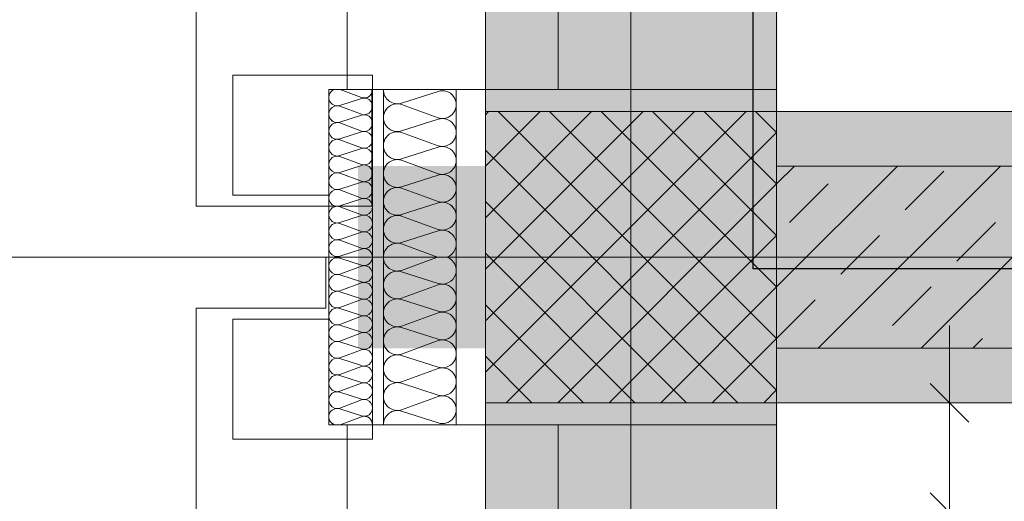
# Model space of a CAD drawing. Extents: x -500 to 300, y 62 to 1162.
# Tile 55 of 90: x -319 to -292, y 768 to 781. Entities that reach past the tile are written whole.
import ezdxf
from ezdxf.lldxf.tags import DXFTag

# ---------------------------------------------------------------- set-up
doc = ezdxf.new("R2010")
doc.units = 0
doc.layers.get('0').update_dxf_attribs({"lineweight": 13})
for name, color, linetype, lineweight, true_color in [('30 -33 Aussenwände- 3 Aussenstützen', 7, 'Continuous', 50, 0x0000dd), ('30 -33 Aussenwände- 7 Fassade_ Elemente', 7, 'Continuous', 9, 0x00aacc), ('30 -34 Innenwände- 1 tragend', 7, 'Continuous', 13, 0xdd0806), ('30 -35 Decken- 1 Konstruktion-Träger- Stahlbeton', 7, 'Continuous', 13, 0x33aa00), ('70 -76 Bemaßung- 2 Allgemein', 9, 'Continuous', 5, 0x808080), ('E_Leerrohr_Detailnummer', 1, 'Continuous', 25, 0xff0000), ('iwb_Schraffur_Unterzug', 7, 'Continuous', 5, 0xffffcc), ('iwb_Schraffur_Wand in Bauart BABW', 7, 'Continuous', 13, 0xac59ff), ('iwb_Sichtbeton', 2, 'Continuous', 50, 0xffff00), ('iwb_Sichtbeton-Shading', 2, 'Continuous', 50, 0xffff00)]:
    doc.layers.add(name, color=color, linetype=linetype, lineweight=lineweight, true_color=true_color)
doc.layers.add('70 -71 Achsen- 1 Gebäudeachsen', color=7, linetype='STRICHPUNKT2-A06G93K98I', lineweight=18)
tags = doc.linetypes.add('fein_strichliert-A06G93KA8I', pattern=[4, 1, -2, 1]).pattern_tags.tags
tags[8:9] = [DXFTag(74, 4), DXFTag(75, 0), DXFTag(340, '0'), DXFTag(46, 0.0), DXFTag(50, 0.0), DXFTag(44, 0.0), DXFTag(45, 0.0)]
tags[6:7] = [DXFTag(74, 4), DXFTag(75, 0), DXFTag(340, '0'), DXFTag(46, 0.0), DXFTag(50, 0.0), DXFTag(44, 0.0), DXFTag(45, 0.0)]
tags[4:5] = [DXFTag(74, 4), DXFTag(75, 0), DXFTag(340, '0'), DXFTag(46, 0.0), DXFTag(50, 0.0), DXFTag(44, 0.0), DXFTag(45, 0.0)]
tags = doc.linetypes.add('STRICHPUNKT2-A06G93K98I', pattern=[12.7, 6.35, -3.175, 0, -3.175]).pattern_tags.tags
tags[10:11] = [DXFTag(74, 4), DXFTag(75, 0), DXFTag(340, '0'), DXFTag(46, 0.0), DXFTag(50, 0.0), DXFTag(44, 0.0), DXFTag(45, 0.0)]
tags[8:9] = [DXFTag(74, 4), DXFTag(75, 0), DXFTag(340, '0'), DXFTag(46, 0.0), DXFTag(50, 0.0), DXFTag(44, 0.0), DXFTag(45, 0.0)]
tags[6:7] = [DXFTag(74, 4), DXFTag(75, 0), DXFTag(340, '0'), DXFTag(46, 0.0), DXFTag(50, 0.0), DXFTag(44, 0.0), DXFTag(45, 0.0)]
tags[4:5] = [DXFTag(74, 4), DXFTag(75, 0), DXFTag(340, '0'), DXFTag(46, 0.0), DXFTag(50, 0.0), DXFTag(44, 0.0), DXFTag(45, 0.0)]

# ---------------------------------------------------------------- blocks, each defined once
blk = doc.blocks.new('Shading-A06G93H18I', base_point=(43.752, 776.653))
at = {"layer": 'iwb_Sichtbeton-Shading', "color": 51, "true_color": 0xffff7f}
for points in [[(-298.298, 776.653), (-298.298, 777.253), (-188.298, 776.653), (-188.298, 777.253)], [(-298.298, 771.653), (-298.298, 772.253), (-188.298, 771.653), (-188.298, 772.253)]]:
    blk.add_solid(points, dxfattribs=at)
blk = doc.blocks.new('Referenz-A06G93KB8I')
at = {"layer": '30 -33 Aussenwände- 3 Aussenstützen', "color": 0, "lineweight": -2}
for p, q in [((-306.299, 778.364), (-306.209, 778.453)), ((-306.299, 776.95), (-304.795, 778.453)), ((-306.299, 775.536), (-303.381, 778.453)), ((-306.299, 774.121), (-301.967, 778.453)), ((-306.299, 772.707), (-300.552, 778.453)), ((-306.299, 771.293), (-299.138, 778.453)), ((-305.947, 778.453), (-298.299, 770.805)), ((-304.533, 778.453), (-298.299, 772.219)), ((-303.119, 778.453), (-298.299, 773.634)), ((-301.704, 778.453), (-298.299, 775.048)), ((-300.29, 778.453), (-298.299, 776.462)), ((-298.876, 778.453), (-298.299, 777.876)), ((-305.724, 770.453), (-298.299, 777.879)), ((-306.299, 777.391), (-299.361, 770.453)), ((-304.31, 770.453), (-298.299, 776.464)), ((-306.299, 775.977), (-300.776, 770.453)), ((-302.299, 775.453), (-302.299, 773.453)), ((-302.896, 770.453), (-298.299, 775.05)), ((-306.299, 774.562), (-302.19, 770.453)), ((-303.299, 774.453), (-301.299, 774.453)), ((-301.481, 770.453), (-298.299, 773.636)), ((-306.299, 773.148), (-303.604, 770.453)), ((-300.067, 770.453), (-298.299, 772.222)), ((-306.299, 771.734), (-305.018, 770.453)), ((-298.653, 770.453), (-298.299, 770.808))]:
    blk.add_line(p, q, dxfattribs=at)
at = {"layer": '30 -33 Aussenwände- 3 Aussenstützen', "color": 0, "linetype": 'Continuous', "lineweight": -2, "ltscale": 0.13}
for p, q in [((-298.299, 778.453), (-306.299, 778.453)), ((-306.299, 778.453), (-306.299, 770.453)), ((-298.299, 770.453), (-298.299, 778.453)), ((-306.299, 770.453), (-298.299, 770.453))]:
    blk.add_line(p, q, dxfattribs=at)
at = {"layer": '30 -33 Aussenwände- 7 Fassade_ Elemente', "color": 0, "linetype": 'Continuous', "lineweight": -2, "ltscale": 0.13}
for p, q in [((-314.239, 833.053), (-314.239, 775.853)), ((-298.299, 779.053), (-298.299, 829.853)), ((-310.099, 779.053), (-310.099, 782.353)), ((-304.299, 781.453), (-304.299, 779.053)), ((-298.299, 781.453), (-298.299, 779.053)), ((-313.239, 779.453), (-309.399, 779.453)), ((-313.239, 776.153), (-313.239, 779.453)), ((-309.399, 779.453), (-309.399, 779.053)), ((-309.399, 779.053), (-310.599, 779.053)), ((-310.599, 779.053), (-310.599, 774.453)), ((-309.399, 779.053), (-310.599, 779.053)), ((-310.599, 779.053), (-310.599, 776.153)), ((-309.699, 778.834), (-310.291, 779.053)), ((-304.299, 779.053), (-310.099, 779.053)), ((-309.414, 775.853), (-309.414, 779.053)), ((-309.414, 779.053), (-298.299, 779.053)), ((-309.399, 774.453), (-309.399, 779.053)), ((-309.099, 774.453), (-309.099, 779.053)), ((-309.099, 779.053), (-307.099, 779.053)), ((-308.599, 778.684), (-307.599, 779.005)), ((-307.099, 779.053), (-307.099, 774.453)), ((-298.299, 779.053), (-304.299, 779.053)), ((-309.699, 778.812), (-310.299, 778.619)), ((-307.599, 778.277), (-308.599, 778.646)), ((-310.299, 778.597), (-309.699, 778.375)), ((-309.699, 778.352), (-310.299, 778.159)), ((-310.299, 778.137), (-309.699, 777.915)), ((-308.599, 777.918), (-307.599, 778.239)), ((-309.699, 777.893), (-310.299, 777.7)), ((-307.599, 777.511), (-308.599, 777.88)), ((-310.299, 777.677), (-309.699, 777.455)), ((-309.699, 777.433), (-310.299, 777.24)), ((-308.599, 777.152), (-307.599, 777.473)), ((-310.299, 777.218), (-309.699, 776.996)), ((-307.599, 776.745), (-308.599, 777.114)), ((-309.699, 776.973), (-310.299, 776.781)), ((-310.299, 776.758), (-309.699, 776.536)), ((-309.699, 776.514), (-310.299, 776.321)), ((-308.599, 776.386), (-307.599, 776.707)), ((-310.299, 776.298), (-309.699, 776.077)), ((-307.599, 775.978), (-308.599, 776.348)), ((-310.599, 776.153), (-313.239, 776.153)), ((-309.699, 776.054), (-310.299, 775.861)), ((-308.599, 775.62), (-307.599, 775.941)), ((-314.239, 775.853), (-309.414, 775.853)), ((-310.299, 775.839), (-309.699, 775.617)), ((-309.699, 775.594), (-310.299, 775.402)), ((-307.599, 775.212), (-308.599, 775.582)), ((-302.299, 775.453), (-302.299, 773.453)), ((-310.299, 775.379), (-309.699, 775.157)), ((-309.699, 775.135), (-310.299, 774.942)), ((-308.599, 774.854), (-307.599, 775.175)), ((-310.299, 774.919), (-309.699, 774.698)), ((-309.699, 774.675), (-310.299, 774.482)), ((-308.599, 774.816), (-307.618, 774.453)), ((-310.679, 774.453), (-310.679, 773.053)), ((-310.599, 769.853), (-310.599, 774.453)), ((-309.699, 774.232), (-310.299, 774.424)), ((-309.399, 774.453), (-309.399, 769.853)), ((-309.099, 774.453), (-309.099, 769.853)), ((-308.599, 774.091), (-307.618, 774.453)), ((-307.099, 769.853), (-307.099, 774.453)), ((-303.299, 774.453), (-301.299, 774.453)), ((-310.299, 773.987), (-309.699, 774.209)), ((-308.599, 774.053), (-307.599, 773.732)), ((-309.699, 773.772), (-310.299, 773.965)), ((-310.299, 773.528), (-309.699, 773.75)), ((-309.699, 773.312), (-310.299, 773.505)), ((-307.599, 773.694), (-308.599, 773.325)), ((-310.299, 773.068), (-309.699, 773.29)), ((-308.599, 773.287), (-307.599, 772.966)), ((-314.239, 773.053), (-314.239, 766.553)), ((-310.679, 773.053), (-314.239, 773.053)), ((-309.699, 772.853), (-310.299, 773.046)), ((-313.239, 772.753), (-313.239, 769.453)), ((-310.599, 772.753), (-313.239, 772.753)), ((-310.599, 769.853), (-310.599, 772.753)), ((-310.299, 772.608), (-309.699, 772.83)), ((-307.599, 772.928), (-308.599, 772.559)), ((-309.699, 772.393), (-310.299, 772.586)), ((-308.599, 772.521), (-307.599, 772.2)), ((-310.299, 772.149), (-309.699, 772.371)), ((-307.599, 772.162), (-308.599, 771.793)), ((-309.699, 771.934), (-310.299, 772.126)), ((-310.299, 771.689), (-309.699, 771.911)), ((-309.699, 771.474), (-310.299, 771.667)), ((-308.599, 771.755), (-307.599, 771.434)), ((-310.299, 771.23), (-309.699, 771.451)), ((-307.599, 771.396), (-308.599, 771.027)), ((-309.699, 771.014), (-310.299, 771.207)), ((-310.299, 770.77), (-309.699, 770.992)), ((-308.599, 770.989), (-307.599, 770.668)), ((-309.699, 770.555), (-310.299, 770.747)), ((-310.299, 770.31), (-309.699, 770.532)), ((-307.599, 770.63), (-308.599, 770.261)), ((-309.699, 770.095), (-310.299, 770.288)), ((-309.699, 770.072), (-310.291, 769.853)), ((-308.599, 770.223), (-307.599, 769.902)), ((-309.399, 769.853), (-310.599, 769.853)), ((-309.399, 769.853), (-310.599, 769.853)), ((-304.299, 769.853), (-310.099, 769.853)), ((-310.099, 769.853), (-310.099, 766.553)), ((-309.399, 769.453), (-309.399, 769.853)), ((-309.099, 769.853), (-307.099, 769.853)), ((-298.299, 769.853), (-306.799, 769.853)), ((-304.299, 767.453), (-304.299, 769.853)), ((-304.299, 769.853), (-298.299, 769.853)), ((-298.299, 769.853), (-298.299, 767.453)), ((-298.299, 614.053), (-298.299, 769.853)), ((-313.239, 769.453), (-309.399, 769.453))]:
    blk.add_line(p, q, dxfattribs=at)
for centre, major_axis, end_param in [((-310.369, 778.838), (-0.078, 0.216), 1.552305), ((-309.628, 779.053), (-0.07, -0.219), 1.884423), ((-308.716, 779.048), (-0.383, 0.005), 1.896254), ((-307.481, 778.641), (-0.117, -0.364), 3.765224), ((-310.369, 778.838), (-0.217, -0.074), 1.552305), ((-309.628, 778.593), (0.186, 0.135), 1.254884), ((-309.628, 778.593), (0.186, -0.135), 1.254884), ((-308.716, 778.282), (0.117, 0.364), 3.764652), ((-310.369, 778.378), (0.07, 0.219), 3.765224), ((-310.369, 778.378), (-0.186, 0.135), 1.255075), ((-310.369, 778.378), (0.07, 0.219), 1.255075), ((-309.628, 778.593), (-0.07, -0.219), 1.254884), ((-309.628, 778.134), (-0.07, -0.219), 3.764652), ((-309.628, 778.134), (0.186, 0.135), 1.254884), ((-310.369, 777.918), (0.07, 0.219), 3.765224), ((-310.369, 778.378), (-0.186, -0.135), 1.255075), ((-310.369, 777.918), (0.07, 0.219), 1.255075), ((-309.628, 778.134), (0.186, -0.135), 1.254884), ((-307.481, 777.875), (-0.117, -0.364), 3.765224), ((-310.369, 777.918), (-0.186, 0.135), 1.255075), ((-309.628, 778.134), (-0.07, -0.219), 1.254884), ((-309.628, 777.674), (-0.07, -0.219), 3.764652), ((-309.628, 777.674), (0.186, 0.135), 1.254884), ((-308.716, 777.516), (0.117, 0.364), 3.764652), ((-310.369, 777.459), (0.07, 0.219), 3.765224), ((-310.369, 777.918), (-0.186, -0.135), 1.255075), ((-309.628, 777.674), (0.186, -0.135), 1.254884), ((-309.628, 777.674), (-0.07, -0.219), 1.254884), ((-309.628, 777.214), (-0.07, -0.219), 3.764652), ((-307.481, 777.109), (-0.117, -0.364), 3.765224), ((-310.369, 776.999), (0.07, 0.219), 3.765224), ((-308.716, 776.75), (0.117, 0.364), 3.764652), ((-308.716, 776.75), (0.117, 0.364), 1.254884), ((-310.369, 776.539), (0.07, 0.219), 3.765224), ((-309.628, 776.755), (-0.07, -0.219), 3.764652), ((-308.716, 776.75), (-0.31, 0.225), 1.254884), ((-307.481, 776.343), (-0.117, -0.364), 3.765224), ((-307.481, 776.343), (0.31, 0.225), 1.255075), ((-309.628, 776.295), (-0.07, -0.219), 3.764652), ((-308.716, 776.75), (-0.31, -0.225), 1.254884), ((-307.481, 776.343), (0.31, -0.225), 1.255075), ((-310.369, 776.08), (0.07, 0.219), 3.765224), ((-308.716, 775.984), (0.117, 0.364), 3.764652), ((-308.716, 775.984), (-0.31, 0.225), 1.254884), ((-308.716, 775.984), (0.117, 0.364), 1.254884), ((-309.628, 775.836), (-0.07, -0.219), 3.764652), ((-307.481, 776.343), (-0.117, -0.364), 1.255075), ((-307.481, 775.577), (0.31, 0.225), 1.255075), ((-307.481, 775.577), (-0.117, -0.364), 3.765224), ((-310.369, 775.62), (0.07, 0.219), 3.765224), ((-308.716, 775.984), (-0.31, -0.225), 1.254884), ((-307.481, 775.577), (0.31, -0.225), 1.255075), ((-310.369, 775.161), (0.07, 0.219), 3.765224), ((-309.628, 775.376), (-0.07, -0.219), 3.764652), ((-308.716, 775.218), (-0.31, 0.225), 1.254884), ((-308.716, 775.218), (0.117, 0.364), 1.254884), ((-309.628, 774.916), (-0.07, -0.219), 3.764652), ((-307.481, 775.577), (-0.117, -0.364), 1.255075), ((-307.481, 774.811), (0.361, 0.127), 1.543158), ((-310.369, 774.701), (0.07, 0.219), 3.765224), ((-308.716, 774.452), (0.117, 0.364), 1.878013), ((-308.716, 775.218), (-0.31, -0.225), 1.254884), ((-307.481, 774.811), (0.137, -0.357), 1.543158), ((-309.628, 774.457), (0.23, -0.003), 1.896254), ((-310.369, 774.206), (0.07, 0.219), 3.765224), ((-309.628, 774.45), (-0.07, -0.219), 1.896254), ((-308.716, 774.455), (-0.383, -0.002), 1.878013), ((-307.481, 774.096), (0.361, -0.127), 1.543158), ((-309.628, 773.991), (-0.07, -0.219), 3.764652), ((-308.716, 773.689), (0.117, 0.364), 1.254884), ((-310.369, 773.746), (0.07, 0.219), 3.765224), ((-309.628, 773.531), (-0.07, -0.219), 3.764652), ((-308.716, 773.689), (-0.31, 0.225), 1.254884), ((-307.481, 774.096), (-0.117, -0.364), 1.543158), ((-310.369, 773.287), (0.07, 0.219), 3.765224), ((-307.481, 773.33), (0.31, 0.225), 1.255075), ((-307.481, 773.33), (-0.117, -0.364), 3.765224), ((-307.481, 773.33), (0.31, -0.225), 1.255075), ((-309.628, 773.071), (-0.07, -0.219), 3.764652), ((-308.716, 772.923), (0.117, 0.364), 3.764652), ((-308.716, 773.689), (-0.31, -0.225), 1.254884), ((-308.716, 772.923), (0.117, 0.364), 1.254884), ((-310.369, 772.827), (0.07, 0.219), 3.765224), ((-308.716, 772.923), (-0.31, 0.225), 1.254884), ((-307.481, 773.33), (-0.117, -0.364), 1.255075), ((-307.481, 772.564), (0.31, 0.225), 1.255075), ((-307.481, 772.564), (-0.117, -0.364), 3.765224), ((-309.628, 772.612), (-0.07, -0.219), 3.764652), ((-308.716, 772.923), (-0.31, -0.225), 1.254884), ((-307.481, 772.564), (0.31, -0.225), 1.255075), ((-310.369, 772.367), (0.07, 0.219), 3.765224), ((-308.716, 772.157), (0.117, 0.364), 3.764652), ((-308.716, 772.157), (0.117, 0.364), 1.254884), ((-310.369, 771.908), (0.07, 0.219), 3.765224), ((-309.628, 772.152), (-0.07, -0.219), 3.764652), ((-308.716, 772.157), (-0.31, 0.225), 1.254884), ((-307.481, 772.564), (-0.117, -0.364), 1.255075), ((-307.481, 771.798), (-0.117, -0.364), 3.765224), ((-309.628, 771.692), (-0.07, -0.219), 3.764652), ((-308.716, 772.157), (-0.31, -0.225), 1.254884), ((-310.369, 771.448), (0.07, 0.219), 3.765224), ((-308.716, 771.391), (0.117, 0.364), 3.764652), ((-309.628, 771.233), (0.186, 0.135), 1.254884), ((-309.628, 771.233), (-0.07, -0.219), 3.764652), ((-309.628, 771.233), (0.186, -0.135), 1.254884), ((-307.481, 771.032), (-0.117, -0.364), 3.765224), ((-310.369, 770.989), (0.07, 0.219), 3.765224), ((-310.369, 770.989), (-0.186, 0.135), 1.255075), ((-310.369, 770.989), (0.07, 0.219), 1.255075), ((-309.628, 771.233), (-0.07, -0.219), 1.254884), ((-310.369, 770.989), (-0.186, -0.135), 1.255075), ((-309.628, 770.773), (0.186, 0.135), 1.254884), ((-309.628, 770.773), (-0.07, -0.219), 3.764652), ((-309.628, 770.773), (0.186, -0.135), 1.254884), ((-308.716, 770.625), (0.117, 0.364), 3.764652), ((-310.369, 770.529), (0.07, 0.219), 3.765224), ((-310.369, 770.529), (-0.186, 0.135), 1.255075), ((-310.369, 770.529), (0.07, 0.219), 1.255075), ((-309.628, 770.773), (-0.07, -0.219), 1.254884), ((-309.628, 770.314), (0.186, 0.135), 1.254884), ((-307.481, 770.266), (-0.117, -0.364), 3.765224), ((-310.369, 770.069), (0.07, 0.219), 1.552305), ((-310.369, 770.529), (-0.186, -0.135), 1.255075), ((-309.628, 770.314), (0.186, -0.135), 1.254884), ((-308.716, 769.859), (0.117, 0.364), 1.896254), ((-310.369, 770.069), (-0.217, 0.074), 1.552305), ((-309.628, 770.314), (-0.07, -0.219), 1.254884), ((-309.628, 769.854), (0.23, 0), 1.884423)]:
    blk.add_ellipse(centre, major_axis=major_axis, ratio=1, start_param=0, end_param=end_param, dxfattribs=at)
at = {"layer": '30 -34 Innenwände- 1 tragend', "color": 0, "linetype": 'Continuous', "lineweight": -2, "ltscale": 0.13}
for p, q in [((-188.299, 776.953), (-298.299, 776.953)), ((-298.299, 776.953), (-298.299, 771.953)), ((-188.299, 771.953), (-298.299, 771.953))]:
    blk.add_line(p, q, dxfattribs=at)
at = {"layer": '30 -34 Innenwände- 1 tragend', "color": 0, "lineweight": -2}
for p, q in [((-298.299, 776.464), (-297.81, 776.953)), ((-298.299, 773.636), (-294.981, 776.953)), ((-188.299, 776.953), (-298.299, 776.953)), ((-298.299, 776.464), (-297.81, 776.953)), ((-298.299, 773.636), (-294.981, 776.953)), ((-297.153, 771.953), (-292.153, 776.953)), ((-297.153, 771.953), (-292.153, 776.953)), ((-294.764, 775.756), (-293.704, 776.817)), ((-294.764, 775.756), (-293.704, 776.817)), ((-294.325, 771.953), (-289.325, 776.953)), ((-294.325, 771.953), (-289.325, 776.953)), ((-297.946, 775.403), (-296.886, 776.463)), ((-297.946, 775.403), (-296.886, 776.463)), ((-293.35, 774.342), (-292.29, 775.403)), ((-293.35, 774.342), (-292.29, 775.403)), ((-296.532, 773.988), (-295.472, 775.049)), ((-296.532, 773.988), (-295.472, 775.049)), ((-295.118, 772.574), (-294.057, 773.635)), ((-295.118, 772.574), (-294.057, 773.635)), ((-298.299, 772.222), (-297.239, 773.281)), ((-298.299, 772.222), (-297.239, 773.281)), ((-292.91, 771.953), (-292.643, 772.221)), ((-292.91, 771.953), (-292.643, 772.221)), ((-188.299, 771.953), (-298.299, 771.953))]:
    blk.add_line(p, q, dxfattribs=at)
at = {"layer": '30 -35 Decken- 1 Konstruktion-Träger- Stahlbeton', "color": 0, "linetype": 'fein_strichliert-A06G93KA8I', "lineweight": -2, "ltscale": 0.13}
for p, q in [((-306.299, 995.453), (-306.299, 388.453)), ((-298.299, 995.453), (-298.299, 388.453)), ((-298.299, 778.453), (-0.799, 778.453)), ((-298.299, 770.453), (-0.799, 770.453))]:
    blk.add_line(p, q, dxfattribs=at)
at = {"layer": '30 -35 Decken- 1 Konstruktion-Träger- Stahlbeton', "color": 0, "lineweight": -2}
blk.add_line((-298.299, 778.453), (-298.299, 770.453), dxfattribs=at)
at = {"layer": '70 -71 Achsen- 1 Gebäudeachsen', "color": 0, "linetype": 'STRICHPUNKT2-A06G93K98I', "lineweight": -2, "ltscale": 0.13}
for p, q in [((-302.299, 1084.393), (-302.299, 84.953)), ((-387.239, 774.453), (76.501, 774.453))]:
    blk.add_line(p, q, dxfattribs=at)
at = {"layer": '70 -76 Bemaßung- 2 Allgemein', "color": 0, "linetype": 'Continuous', "lineweight": -2, "ltscale": 0.13}
for p, q in [((-293.552, 771.514), (-293.552, 772.574)), ((-293.552, 769.453), (-293.552, 771.514)), ((-293.022, 769.923), (-294.083, 770.984)), ((-295.895, 770.453), (-292.552, 770.453)), ((-293.552, 767.453), (-293.552, 770.453)), ((-293.552, 768.453), (-293.552, 766.393)), ((-294.083, 767.984), (-293.022, 766.923))]:
    blk.add_line(p, q, dxfattribs=at)
blk = doc.blocks.new('Referenz-A06G93KD8I')
at = {"layer": 'iwb_Schraffur_Unterzug', "linetype": 'Continuous', "ltscale": 0.13}
blk.add_hatch(color=256, dxfattribs=at).paths.add_polyline_path([(-302.298, 995.453), (-298.298, 995.453), (-298.298, 553.453), (-306.298, 553.453), (-306.298, 995.453)])
for points in [[(-306.28, 223.382), (-306.28, 995.453), (-298.28, 223.382), (-298.28, 995.453)], [(-298.298, 774.453), (-298.298, 778.453), (76.501, 778.453)], [(-298.298, 774.453), (76.501, 778.453), (76.501, 774.883)], [(-298.298, 774.453), (76.501, 774.883), (76.501, 774.024)], [(-298.298, 774.453), (76.501, 774.024), (76.501, 770.453)], [(-298.298, 774.453), (76.501, 770.453), (-298.298, 770.453)]]:
    blk.add_solid(points, dxfattribs=at)
at = {"layer": 'iwb_Schraffur_Wand in Bauart BABW', "linetype": 'Continuous', "ltscale": 0.13}
blk.add_solid([(-309.798, 776.953), (-188.298, 776.953), (-309.798, 771.953), (-188.298, 771.953)], dxfattribs=at)
at = {"layer": 'iwb_Sichtbeton', "linetype": 'Continuous', "ltscale": 0.5}
for points in [[(-298.298, 776.653), (-298.298, 777.253), (-188.298, 776.653), (-188.298, 777.253)], [(-298.298, 771.653), (-298.298, 772.253), (-188.298, 771.653), (-188.298, 772.253)]]:
    blk.add_solid(points, dxfattribs=at)
blk = doc.blocks.new('Polygon-A06G93MZ8I')
at = {"color": 0, "linetype": 'ByBlock', "lineweight": -2, "ltscale": 0.25}
for p, q in [((-298.939, 788.677), (-280.03, 788.677)), ((-298.939, 774.129), (-298.939, 788.677)), ((-280.03, 788.677), (-280.03, 774.129)), ((-280.03, 774.129), (-298.939, 774.129))]:
    blk.add_line(p, q, dxfattribs=at)

msp = doc.modelspace()

# ---------------------------------------------------------------- block references
at = {"color": 8, "lineweight": 13, "ltscale": 0.13, "true_color": 0x808080}
msp.add_blockref('Referenz-A06G93KB8I', (0, 0), dxfattribs=at)
at = {"color": 8, "lineweight": 25, "ltscale": 0.25, "true_color": 0x808080}
msp.add_blockref('Referenz-A06G93KD8I', (0, 0), dxfattribs=at)
msp.add_blockref('Shading-A06G93H18I', (43.752, 776.653))
at = {"layer": 'E_Leerrohr_Detailnummer', "ltscale": 0.25}
msp.add_blockref('Polygon-A06G93MZ8I', (0, 0), dxfattribs=at)

doc.saveas('drawing.dxf')
